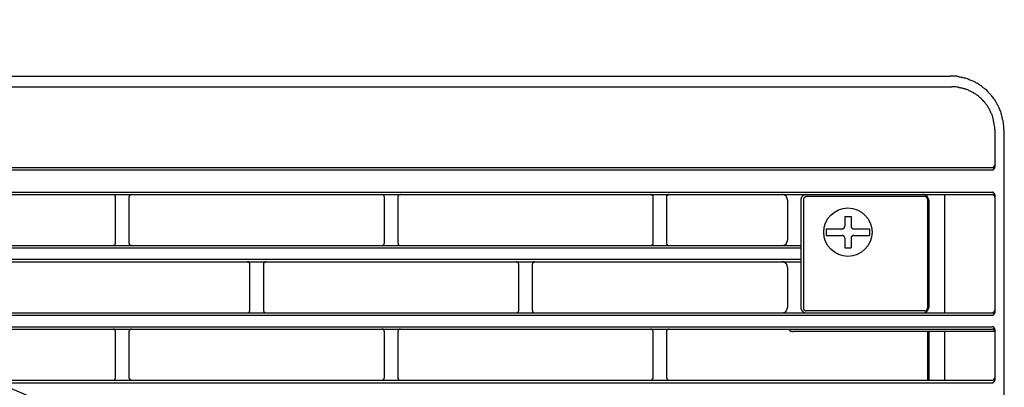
# Model space of a CAD drawing. Header units: millimetres. Extents: x 39871 to 53385, y 51832 to 57813.
# Tile 42 of 88: x 48596 to 48669, y 52596 to 52623. Entities that reach past the tile are written whole.
import ezdxf
from ezdxf import colors
from ezdxf.entities.mleader import LeaderData, LeaderLine
from ezdxf.math import Vec2, Vec3

# ---------------------------------------------------------------- set-up
doc = ezdxf.new("R2010")
doc.units = ezdxf.units.MM
doc.layers.add('AQUAREA', color=7, linetype='Continuous')
doc.layers.add('IS_KAN_OPIS', color=7, linetype='Continuous', lineweight=30)
doc.styles.add('ARIAL', font='ARIALN.TTF')

# ---------------------------------------------------------------- blocks, each defined once
blk = doc.blocks.new('SPLIT')
at = {"layer": 'AQUAREA'}
for points in [[(24316.35, -979.25), (24869.92, -979.25)], [(24879.86, -989.12), (24879.86, -988.98), (24879.86, -988.77), (24879.86, -988.56), (24879.86, -988.35), (24879.79, -988.21), (24879.79, -988), (24879.79, -987.79), (24879.72, -987.65), (24879.72, -987.44), (24879.65, -987.23), (24879.65, -987.09), (24879.58, -986.88), (24879.58, -986.67), (24879.51, -986.53), (24879.44, -986.32), (24879.37, -986.11), (24879.37, -985.97), (24879.3, -985.76), (24879.23, -985.62), (24879.16, -985.41), (24879.09, -985.27), (24879.02, -985.06), (24878.95, -984.92), (24878.81, -984.71), (24878.74, -984.57), (24878.67, -984.43), (24878.6, -984.22), (24878.46, -984.08), (24878.39, -983.94), (24878.25, -983.73), (24878.18, -983.59), (24878.04, -983.45), (24877.97, -983.31), (24877.83, -983.1), (24877.69, -982.96), (24877.62, -982.82), (24877.48, -982.68), (24877.34, -982.54), (24877.2, -982.4), (24877.06, -982.26), (24876.99, -982.12), (24876.85, -981.98), (24876.71, -981.84), (24876.57, -981.7), (24876.43, -981.63), (24876.29, -981.49), (24876.08, -981.35), (24875.94, -981.28), (24875.8, -981.14), (24875.66, -981), (24875.52, -980.93), (24875.31, -980.79), (24875.17, -980.72), (24875.03, -980.58), (24874.82, -980.51), (24874.68, -980.44), (24874.54, -980.3), (24874.33, -980.23), (24874.19, -980.16), (24873.98, -980.09), (24873.84, -980.02), (24873.63, -979.95), (24873.49, -979.88), (24873.28, -979.81), (24873.14, -979.74), (24872.93, -979.67), (24872.79, -979.6), (24872.58, -979.6), (24872.37, -979.53), (24872.23, -979.46), (24872.02, -979.46), (24871.81, -979.39), (24871.67, -979.39), (24871.46, -979.32), (24871.25, -979.32), (24871.11, -979.25), (24870.9, -979.25), (24870.69, -979.25), (24870.48, -979.25), (24870.34, -979.25), (24870.13, -979.25), (24869.92, -979.25)], [(24316, -981.21), (24870.27, -981.21)], [(24878.18, -989.12), (24878.18, -988.98), (24878.18, -988.84), (24878.18, -988.7), (24878.18, -988.56), (24878.11, -988.35), (24878.11, -988.21), (24878.11, -988.07), (24878.11, -987.93), (24878.04, -987.79), (24878.04, -987.65), (24877.97, -987.51), (24877.97, -987.3), (24877.9, -987.16), (24877.9, -987.02), (24877.83, -986.88), (24877.83, -986.74), (24877.76, -986.6), (24877.69, -986.46), (24877.69, -986.32), (24877.62, -986.18), (24877.55, -986.04), (24877.48, -985.9), (24877.41, -985.76), (24877.34, -985.62), (24877.27, -985.48), (24877.2, -985.34), (24877.13, -985.2), (24877.06, -985.06), (24876.99, -984.92), (24876.92, -984.85), (24876.85, -984.71), (24876.71, -984.57), (24876.64, -984.43), (24876.57, -984.36), (24876.43, -984.22), (24876.36, -984.08), (24876.29, -983.94), (24876.15, -983.87), (24876.08, -983.73), (24875.94, -983.66), (24875.87, -983.52), (24875.73, -983.45), (24875.66, -983.31), (24875.52, -983.24), (24875.38, -983.1), (24875.31, -983.03), (24875.17, -982.89), (24875.03, -982.82), (24874.96, -982.75), (24874.82, -982.68), (24874.68, -982.54), (24874.54, -982.47), (24874.4, -982.4), (24874.33, -982.33), (24874.19, -982.26), (24874.05, -982.19), (24873.91, -982.12), (24873.77, -982.05), (24873.63, -981.98), (24873.49, -981.91), (24873.35, -981.84), (24873.21, -981.77), (24873.07, -981.7), (24872.93, -981.7), (24872.79, -981.63), (24872.65, -981.56), (24872.51, -981.56), (24872.37, -981.49), (24872.23, -981.42), (24872.02, -981.42), (24871.88, -981.35), (24871.74, -981.35), (24871.6, -981.35), (24871.46, -981.28), (24871.32, -981.28), (24871.18, -981.28), (24870.97, -981.21), (24870.83, -981.21), (24870.69, -981.21), (24870.55, -981.21), (24870.41, -981.21), (24870.27, -981.21)], [(24878.18, -989.12), (24878.18, -995.98)], [(24879.86, -989.12), (24879.86, -1542.75)], [(24877.69, -996.05), (24877.69, -996.05), (24877.76, -996.05), (24877.83, -996.05), (24877.9, -996.05), (24877.97, -995.98), (24878.04, -995.98), (24878.04, -995.91), (24878.11, -995.91), (24878.11, -995.84), (24878.11, -995.77), (24878.18, -995.77), (24878.18, -995.7), (24878.18, -995.63), (24878.18, -995.56)], [(24877.69, -996.47), (24877.69, -996.47), (24877.76, -996.47), (24877.83, -996.47), (24877.9, -996.47), (24877.97, -996.4), (24878.04, -996.4), (24878.04, -996.33), (24878.11, -996.33), (24878.11, -996.26), (24878.11, -996.19), (24878.18, -996.19), (24878.18, -996.12), (24878.18, -996.05), (24878.18, -995.98)], [(24308.59, -996.05), (24877.69, -996.05)], [(24308.59, -996.47), (24877.69, -996.47)], [(24879.86, -996.05), (24879.86, -1001.02)], [(24308.59, -1000.6), (24877.69, -1000.6)], [(24308.59, -1001.02), (24877.69, -1001.02)], [(24715.92, -1001.51), (24715.92, -1001.51), (24715.92, -1001.44), (24715.92, -1001.37), (24715.85, -1001.37), (24715.85, -1001.3), (24715.85, -1001.23), (24715.78, -1001.23), (24715.78, -1001.16), (24715.71, -1001.16), (24715.71, -1001.09), (24715.64, -1001.09), (24715.57, -1001.09), (24715.5, -1001.09), (24715.5, -1001.02), (24715.43, -1001.02)], [(24718.86, -1001.02), (24718.86, -1001.02), (24718.79, -1001.02), (24718.79, -1001.09), (24718.72, -1001.09), (24718.65, -1001.09), (24718.65, -1001.16), (24718.58, -1001.16), (24718.51, -1001.16), (24718.51, -1001.23), (24718.51, -1001.3), (24718.44, -1001.3), (24718.44, -1001.37), (24718.44, -1001.44), (24718.37, -1001.44), (24718.37, -1001.51)], [(24765.55, -1001.51), (24765.55, -1001.51), (24765.55, -1001.44), (24765.48, -1001.44), (24765.48, -1001.37), (24765.48, -1001.3), (24765.41, -1001.3), (24765.41, -1001.23), (24765.41, -1001.16), (24765.34, -1001.16), (24765.27, -1001.16), (24765.27, -1001.09), (24765.2, -1001.09), (24765.13, -1001.09), (24765.13, -1001.02), (24765.06, -1001.02)], [(24768.49, -1001.02), (24768.49, -1001.02), (24768.42, -1001.02), (24768.42, -1001.09), (24768.35, -1001.09), (24768.28, -1001.09), (24768.21, -1001.09), (24768.21, -1001.16), (24768.14, -1001.16), (24768.14, -1001.23), (24768.07, -1001.23), (24768.07, -1001.3), (24768.07, -1001.37), (24768, -1001.37), (24768, -1001.44), (24768, -1001.51)], [(24815.11, -1001.51), (24815.11, -1001.51), (24815.11, -1001.44), (24815.11, -1001.37), (24815.11, -1001.3), (24815.04, -1001.3), (24815.04, -1001.23), (24814.97, -1001.23), (24814.97, -1001.16), (24814.9, -1001.16), (24814.9, -1001.09), (24814.83, -1001.09), (24814.76, -1001.09), (24814.76, -1001.02), (24814.69, -1001.02), (24814.62, -1001.02)], [(24818.12, -1001.02), (24818.12, -1001.02), (24818.05, -1001.02), (24817.98, -1001.02), (24817.98, -1001.09), (24817.91, -1001.09), (24817.84, -1001.09), (24817.84, -1001.16), (24817.77, -1001.16), (24817.77, -1001.23), (24817.7, -1001.23), (24817.7, -1001.3), (24817.63, -1001.3), (24817.63, -1001.37), (24817.63, -1001.44), (24817.63, -1001.51)], [(24839.96, -1002.07), (24839.96, -1002), (24839.96, -1001.93), (24839.89, -1001.93), (24839.89, -1001.86), (24839.89, -1001.79), (24839.89, -1001.72), (24839.89, -1001.65), (24839.82, -1001.65), (24839.82, -1001.58), (24839.82, -1001.51), (24839.75, -1001.51), (24839.75, -1001.44), (24839.68, -1001.37), (24839.61, -1001.3), (24839.54, -1001.3), (24839.54, -1001.23), (24839.47, -1001.23), (24839.47, -1001.16), (24839.4, -1001.16), (24839.33, -1001.16), (24839.33, -1001.09), (24839.26, -1001.09), (24839.19, -1001.09), (24839.12, -1001.09), (24839.05, -1001.02), (24838.98, -1001.02), (24838.91, -1001.02)], [(24843.39, -1001.02), (24843.39, -1001.02), (24843.32, -1001.02), (24843.25, -1001.02), (24843.25, -1001.09), (24843.18, -1001.09), (24843.11, -1001.09), (24843.04, -1001.09), (24842.97, -1001.16), (24842.9, -1001.16), (24842.9, -1001.23), (24842.83, -1001.23), (24842.76, -1001.23), (24842.76, -1001.3), (24842.69, -1001.3), (24842.69, -1001.37), (24842.62, -1001.37), (24842.62, -1001.44), (24842.55, -1001.51), (24842.55, -1001.58), (24842.48, -1001.58), (24842.48, -1001.65), (24842.48, -1001.72), (24842.48, -1001.79), (24842.41, -1001.79), (24842.41, -1001.86), (24842.41, -1001.93), (24842.41, -1002), (24842.41, -1002.07)], [(24843.39, -1001.44), (24843.39, -1001.44), (24843.32, -1001.44), (24843.25, -1001.44), (24843.18, -1001.44), (24843.18, -1001.51), (24843.11, -1001.51), (24843.11, -1001.58), (24843.04, -1001.58), (24843.04, -1001.65), (24842.97, -1001.65), (24842.97, -1001.72), (24842.97, -1001.79), (24842.9, -1001.79), (24842.9, -1001.86), (24842.9, -1001.93)], [(24865.3, -1001.44), (24843.39, -1001.44)], [(24866, -1002.07), (24866, -1002), (24866, -1001.93), (24865.93, -1001.86), (24865.93, -1001.79), (24865.93, -1001.72), (24865.93, -1001.65), (24865.86, -1001.65), (24865.86, -1001.58), (24865.86, -1001.51), (24865.79, -1001.51), (24865.79, -1001.44), (24865.72, -1001.37), (24865.65, -1001.3), (24865.58, -1001.3), (24865.58, -1001.23), (24865.51, -1001.23), (24865.51, -1001.16), (24865.44, -1001.16), (24865.37, -1001.16), (24865.37, -1001.09), (24865.3, -1001.09), (24865.23, -1001.09), (24865.16, -1001.09), (24865.09, -1001.02), (24865.02, -1001.02), (24864.95, -1001.02)], [(24865.79, -1001.93), (24865.79, -1001.93), (24865.79, -1001.86), (24865.79, -1001.79), (24865.72, -1001.79), (24865.72, -1001.72), (24865.72, -1001.65), (24865.65, -1001.65), (24865.65, -1001.58), (24865.58, -1001.58), (24865.58, -1001.51), (24865.51, -1001.51), (24865.51, -1001.44), (24865.44, -1001.44), (24865.37, -1001.44), (24865.3, -1001.44)], [(24868.94, -1001.02), (24868.94, -1022.86)], [(24878.18, -1001.09), (24878.18, -1001.09), (24878.18, -1001.02), (24878.18, -1000.95), (24878.11, -1000.95), (24878.11, -1000.88), (24878.11, -1000.81), (24878.04, -1000.81), (24878.04, -1000.74), (24877.97, -1000.74), (24877.97, -1000.67), (24877.9, -1000.67), (24877.83, -1000.67), (24877.76, -1000.6), (24877.69, -1000.6)], [(24878.18, -1001.51), (24878.18, -1001.51), (24878.18, -1001.44), (24878.18, -1001.37), (24878.11, -1001.37), (24878.11, -1001.3), (24878.11, -1001.23), (24878.04, -1001.23), (24878.04, -1001.16), (24877.97, -1001.16), (24877.97, -1001.09), (24877.9, -1001.09), (24877.83, -1001.09), (24877.76, -1001.02), (24877.69, -1001.02)], [(24878.18, -1001.09), (24878.18, -1022.79)], [(24715.92, -1009.98), (24715.92, -1001.51)], [(24718.37, -1001.51), (24718.37, -1009.98)], [(24765.55, -1009.98), (24765.55, -1001.51)], [(24768, -1001.51), (24768, -1009.98)], [(24815.11, -1009.98), (24815.11, -1001.51)], [(24817.63, -1001.51), (24817.63, -1009.98)], [(24839.96, -1002.07), (24839.96, -1009.49)], [(24842.41, -1002.07), (24842.41, -1021.88)], [(24842.9, -1001.93), (24842.9, -1022.02)], [(24865.79, -1001.93), (24865.79, -1022.02)], [(24866, -1002.07), (24866, -1021.88)], [(24850.53, -1005.08), (24851.72, -1005.08)], [(24850.53, -1005.08), (24850.53, -1006.9)], [(24851.72, -1005.08), (24851.72, -1006.9)], [(24849.97, -1007.39), (24850.04, -1007.39), (24850.11, -1007.39), (24850.18, -1007.39), (24850.18, -1007.32), (24850.25, -1007.32), (24850.32, -1007.32), (24850.32, -1007.25), (24850.39, -1007.25), (24850.39, -1007.18), (24850.46, -1007.18), (24850.46, -1007.11), (24850.46, -1007.04), (24850.46, -1006.97), (24850.53, -1006.97), (24850.53, -1006.9)], [(24851.72, -1006.9), (24851.72, -1006.9), (24851.72, -1006.97), (24851.72, -1007.04), (24851.72, -1007.11), (24851.79, -1007.18), (24851.79, -1007.25), (24851.86, -1007.25), (24851.86, -1007.32), (24851.93, -1007.32), (24852, -1007.32), (24852, -1007.39), (24852.07, -1007.39), (24852.14, -1007.39), (24852.21, -1007.39)], [(24847.1, -1007.39), (24847.1, -1008.58)], [(24847.1, -1007.39), (24849.97, -1007.39)], [(24847.1, -1008.58), (24849.97, -1008.58)], [(24850.53, -1009.07), (24850.53, -1009.07), (24850.53, -1009), (24850.46, -1009), (24850.46, -1008.93), (24850.46, -1008.86), (24850.39, -1008.79), (24850.39, -1008.72), (24850.32, -1008.72), (24850.32, -1008.65), (24850.25, -1008.65), (24850.18, -1008.65), (24850.18, -1008.58), (24850.11, -1008.58), (24850.04, -1008.58), (24849.97, -1008.58)], [(24852.21, -1008.58), (24852.14, -1008.58), (24852.07, -1008.58), (24852, -1008.58), (24852, -1008.65), (24851.93, -1008.65), (24851.86, -1008.65), (24851.86, -1008.72), (24851.79, -1008.72), (24851.79, -1008.79), (24851.79, -1008.86), (24851.72, -1008.86), (24851.72, -1008.93), (24851.72, -1009), (24851.72, -1009.07)], [(24852.21, -1007.39), (24855.08, -1007.39)], [(24852.21, -1008.58), (24855.08, -1008.58)], [(24855.08, -1007.39), (24855.08, -1008.58)], [(24343.87, -1010.47), (24842.41, -1010.47)], [(24715.43, -1010.47), (24715.43, -1010.47), (24715.5, -1010.47), (24715.57, -1010.47), (24715.64, -1010.4), (24715.71, -1010.4), (24715.71, -1010.33), (24715.78, -1010.33), (24715.78, -1010.26), (24715.85, -1010.26), (24715.85, -1010.19), (24715.85, -1010.12), (24715.92, -1010.12), (24715.92, -1010.05), (24715.92, -1009.98)], [(24718.37, -1009.98), (24718.37, -1009.98), (24718.37, -1010.05), (24718.44, -1010.05), (24718.44, -1010.12), (24718.44, -1010.19), (24718.44, -1010.26), (24718.51, -1010.26), (24718.51, -1010.33), (24718.58, -1010.33), (24718.58, -1010.4), (24718.65, -1010.4), (24718.72, -1010.4), (24718.72, -1010.47), (24718.79, -1010.47), (24718.86, -1010.47)], [(24765.06, -1010.47), (24765.06, -1010.47), (24765.13, -1010.47), (24765.2, -1010.47), (24765.2, -1010.4), (24765.27, -1010.4), (24765.34, -1010.4), (24765.34, -1010.33), (24765.41, -1010.33), (24765.41, -1010.26), (24765.48, -1010.26), (24765.48, -1010.19), (24765.48, -1010.12), (24765.48, -1010.05), (24765.55, -1010.05), (24765.55, -1009.98)], [(24768, -1009.98), (24768, -1009.98), (24768, -1010.05), (24768, -1010.12), (24768.07, -1010.12), (24768.07, -1010.19), (24768.07, -1010.26), (24768.14, -1010.26), (24768.14, -1010.33), (24768.21, -1010.33), (24768.21, -1010.4), (24768.28, -1010.4), (24768.35, -1010.47), (24768.42, -1010.47), (24768.49, -1010.47)], [(24814.62, -1010.47), (24814.62, -1010.47), (24814.69, -1010.47), (24814.76, -1010.47), (24814.83, -1010.47), (24814.83, -1010.4), (24814.9, -1010.4), (24814.97, -1010.33), (24815.04, -1010.33), (24815.04, -1010.26), (24815.04, -1010.19), (24815.11, -1010.19), (24815.11, -1010.12), (24815.11, -1010.05), (24815.11, -1009.98)], [(24817.63, -1009.98), (24817.63, -1009.98), (24817.63, -1010.05), (24817.63, -1010.12), (24817.63, -1010.19), (24817.7, -1010.19), (24817.7, -1010.26), (24817.7, -1010.33), (24817.77, -1010.33), (24817.77, -1010.4), (24817.84, -1010.4), (24817.91, -1010.4), (24817.91, -1010.47), (24817.98, -1010.47), (24818.05, -1010.47), (24818.12, -1010.47)], [(24838.91, -1010.47), (24838.98, -1010.47), (24839.05, -1010.47), (24839.12, -1010.47), (24839.19, -1010.47), (24839.19, -1010.4), (24839.26, -1010.4), (24839.33, -1010.4), (24839.4, -1010.4), (24839.4, -1010.33), (24839.47, -1010.33), (24839.54, -1010.26), (24839.61, -1010.26), (24839.61, -1010.19), (24839.68, -1010.19), (24839.68, -1010.12), (24839.75, -1010.12), (24839.75, -1010.05), (24839.75, -1009.98), (24839.82, -1009.98), (24839.82, -1009.91), (24839.82, -1009.84), (24839.89, -1009.84), (24839.89, -1009.77), (24839.89, -1009.7), (24839.89, -1009.63), (24839.96, -1009.56), (24839.96, -1009.49)], [(24850.53, -1009.07), (24850.53, -1010.89)], [(24851.72, -1009.07), (24851.72, -1010.89)], [(24879.86, -1010.47), (24879.86, -1013.48)], [(24343.87, -1010.89), (24842.41, -1010.89)], [(24850.53, -1010.89), (24851.72, -1010.89)], [(24343.87, -1012.99), (24842.41, -1012.99)], [(24343.87, -1013.48), (24842.41, -1013.48)], [(24740.7, -1013.97), (24740.7, -1013.9), (24740.7, -1013.83), (24740.7, -1013.76), (24740.7, -1013.69), (24740.63, -1013.69), (24740.63, -1013.62), (24740.56, -1013.62), (24740.56, -1013.55), (24740.49, -1013.55), (24740.49, -1013.48), (24740.42, -1013.48), (24740.35, -1013.48), (24740.28, -1013.48), (24740.21, -1013.48)], [(24740.7, -1022.37), (24740.7, -1013.97)], [(24743.71, -1013.48), (24743.71, -1013.48), (24743.64, -1013.48), (24743.57, -1013.48), (24743.5, -1013.48), (24743.43, -1013.48), (24743.43, -1013.55), (24743.36, -1013.55), (24743.36, -1013.62), (24743.29, -1013.62), (24743.29, -1013.69), (24743.22, -1013.69), (24743.22, -1013.76), (24743.22, -1013.83), (24743.22, -1013.9), (24743.22, -1013.97)], [(24743.22, -1013.97), (24743.22, -1022.37)], [(24790.33, -1013.97), (24790.33, -1013.9), (24790.33, -1013.83), (24790.33, -1013.76), (24790.26, -1013.76), (24790.26, -1013.69), (24790.26, -1013.62), (24790.19, -1013.62), (24790.19, -1013.55), (24790.12, -1013.55), (24790.05, -1013.55), (24790.05, -1013.48), (24789.98, -1013.48), (24789.91, -1013.48), (24789.84, -1013.48)], [(24790.33, -1022.37), (24790.33, -1013.97)], [(24793.27, -1013.48), (24793.27, -1013.48), (24793.2, -1013.48), (24793.13, -1013.48), (24793.06, -1013.48), (24793.06, -1013.55), (24792.99, -1013.55), (24792.92, -1013.62), (24792.92, -1013.69), (24792.85, -1013.69), (24792.85, -1013.76), (24792.85, -1013.83), (24792.78, -1013.83), (24792.78, -1013.9), (24792.78, -1013.97)], [(24792.78, -1013.97), (24792.78, -1022.37)], [(24839.96, -1014.46), (24839.96, -1014.39), (24839.96, -1014.32), (24839.89, -1014.32), (24839.89, -1014.25), (24839.89, -1014.18), (24839.89, -1014.11), (24839.89, -1014.04), (24839.82, -1014.04), (24839.82, -1013.97), (24839.82, -1013.9), (24839.75, -1013.9), (24839.75, -1013.83), (24839.68, -1013.83), (24839.68, -1013.76), (24839.61, -1013.76), (24839.61, -1013.69), (24839.54, -1013.69), (24839.54, -1013.62), (24839.47, -1013.62), (24839.47, -1013.55), (24839.4, -1013.55), (24839.33, -1013.55), (24839.26, -1013.48), (24839.19, -1013.48), (24839.12, -1013.48), (24839.05, -1013.48), (24838.98, -1013.48), (24838.91, -1013.48)], [(24839.96, -1014.46), (24839.96, -1021.88)], [(24308.59, -1022.86), (24877.69, -1022.86)], [(24740.21, -1022.86), (24740.21, -1022.86), (24740.28, -1022.86), (24740.35, -1022.86), (24740.42, -1022.86), (24740.42, -1022.79), (24740.49, -1022.79), (24740.56, -1022.79), (24740.56, -1022.72), (24740.63, -1022.72), (24740.63, -1022.65), (24740.63, -1022.58), (24740.7, -1022.58), (24740.7, -1022.51), (24740.7, -1022.44), (24740.7, -1022.37)], [(24743.22, -1022.37), (24743.22, -1022.37), (24743.22, -1022.44), (24743.22, -1022.51), (24743.22, -1022.58), (24743.29, -1022.58), (24743.29, -1022.65), (24743.29, -1022.72), (24743.36, -1022.72), (24743.36, -1022.79), (24743.43, -1022.79), (24743.5, -1022.79), (24743.5, -1022.86), (24743.57, -1022.86), (24743.64, -1022.86), (24743.71, -1022.86)], [(24789.84, -1022.86), (24789.84, -1022.86), (24789.91, -1022.86), (24789.98, -1022.86), (24790.05, -1022.86), (24790.05, -1022.79), (24790.12, -1022.79), (24790.12, -1022.72), (24790.19, -1022.72), (24790.19, -1022.65), (24790.26, -1022.65), (24790.26, -1022.58), (24790.33, -1022.51), (24790.33, -1022.44), (24790.33, -1022.37)], [(24792.78, -1022.37), (24792.78, -1022.37), (24792.78, -1022.44), (24792.85, -1022.44), (24792.85, -1022.51), (24792.85, -1022.58), (24792.85, -1022.65), (24792.92, -1022.65), (24792.92, -1022.72), (24792.99, -1022.72), (24792.99, -1022.79), (24793.06, -1022.79), (24793.13, -1022.86), (24793.2, -1022.86), (24793.27, -1022.86)], [(24838.91, -1022.86), (24838.98, -1022.86), (24839.05, -1022.86), (24839.12, -1022.86), (24839.19, -1022.86), (24839.26, -1022.79), (24839.33, -1022.79), (24839.4, -1022.79), (24839.4, -1022.72), (24839.47, -1022.72), (24839.54, -1022.72), (24839.54, -1022.65), (24839.61, -1022.65), (24839.61, -1022.58), (24839.68, -1022.58), (24839.68, -1022.51), (24839.75, -1022.51), (24839.75, -1022.44), (24839.75, -1022.37), (24839.82, -1022.37), (24839.82, -1022.3), (24839.89, -1022.23), (24839.89, -1022.16), (24839.89, -1022.09), (24839.89, -1022.02), (24839.96, -1022.02), (24839.96, -1021.95), (24839.96, -1021.88)], [(24842.41, -1021.88), (24842.41, -1021.88), (24842.41, -1021.95), (24842.41, -1022.02), (24842.41, -1022.09), (24842.48, -1022.16), (24842.48, -1022.23), (24842.48, -1022.3), (24842.55, -1022.3), (24842.55, -1022.37), (24842.55, -1022.44), (24842.62, -1022.44), (24842.62, -1022.51), (24842.69, -1022.51), (24842.69, -1022.58), (24842.76, -1022.58), (24842.76, -1022.65), (24842.83, -1022.65), (24842.83, -1022.72), (24842.9, -1022.72), (24842.97, -1022.79), (24843.04, -1022.79), (24843.11, -1022.79), (24843.11, -1022.86), (24843.18, -1022.86), (24843.25, -1022.86), (24843.32, -1022.86), (24843.39, -1022.86)], [(24842.9, -1022.02), (24842.9, -1022.02), (24842.9, -1022.09), (24842.9, -1022.16), (24842.97, -1022.16), (24842.97, -1022.23), (24842.97, -1022.3), (24843.04, -1022.3), (24843.04, -1022.37), (24843.11, -1022.37), (24843.11, -1022.44), (24843.18, -1022.44), (24843.25, -1022.44), (24843.25, -1022.51), (24843.32, -1022.51), (24843.39, -1022.51)], [(24865.3, -1022.51), (24843.39, -1022.51)], [(24864.95, -1022.86), (24865.02, -1022.86), (24865.09, -1022.86), (24865.16, -1022.86), (24865.23, -1022.86), (24865.3, -1022.79), (24865.37, -1022.79), (24865.44, -1022.79), (24865.44, -1022.72), (24865.51, -1022.72), (24865.58, -1022.72), (24865.58, -1022.65), (24865.65, -1022.65), (24865.65, -1022.58), (24865.72, -1022.58), (24865.72, -1022.51), (24865.79, -1022.51), (24865.79, -1022.44), (24865.86, -1022.37), (24865.86, -1022.3), (24865.93, -1022.3), (24865.93, -1022.23), (24865.93, -1022.16), (24865.93, -1022.09), (24865.93, -1022.02), (24866, -1022.02), (24866, -1021.95), (24866, -1021.88)], [(24865.3, -1022.51), (24865.3, -1022.51), (24865.37, -1022.51), (24865.44, -1022.51), (24865.44, -1022.44), (24865.51, -1022.44), (24865.58, -1022.44), (24865.58, -1022.37), (24865.65, -1022.37), (24865.65, -1022.3), (24865.72, -1022.3), (24865.72, -1022.23), (24865.72, -1022.16), (24865.72, -1022.09), (24865.79, -1022.09), (24865.79, -1022.02)], [(24877.69, -1022.86), (24877.69, -1022.86), (24877.76, -1022.86), (24877.83, -1022.86), (24877.9, -1022.86), (24877.9, -1022.79), (24877.97, -1022.79), (24877.97, -1022.72), (24878.04, -1022.72), (24878.04, -1022.65), (24878.11, -1022.65), (24878.11, -1022.58), (24878.18, -1022.58), (24878.18, -1022.51), (24878.18, -1022.44), (24878.18, -1022.37)], [(24877.69, -1023.28), (24877.69, -1023.28), (24877.76, -1023.28), (24877.83, -1023.28), (24877.9, -1023.28), (24877.9, -1023.21), (24877.97, -1023.21), (24877.97, -1023.14), (24878.04, -1023.14), (24878.04, -1023.07), (24878.11, -1023.07), (24878.11, -1023), (24878.18, -1023), (24878.18, -1022.93), (24878.18, -1022.86), (24878.18, -1022.79)], [(24308.59, -1023.28), (24877.69, -1023.28)], [(24308.59, -1025.45), (24877.69, -1025.45)], [(24308.59, -1025.87), (24877.69, -1025.87)], [(24715.92, -1026.36), (24715.92, -1026.36), (24715.92, -1026.29), (24715.92, -1026.22), (24715.92, -1026.15), (24715.85, -1026.15), (24715.85, -1026.08), (24715.78, -1026.01), (24715.78, -1025.94), (24715.71, -1025.94), (24715.64, -1025.94), (24715.64, -1025.87), (24715.57, -1025.87), (24715.5, -1025.87), (24715.43, -1025.87)], [(24715.92, -1034.76), (24715.92, -1026.36)], [(24718.86, -1025.87), (24718.86, -1025.87), (24718.79, -1025.87), (24718.72, -1025.87), (24718.65, -1025.87), (24718.65, -1025.94), (24718.58, -1025.94), (24718.58, -1026.01), (24718.51, -1026.01), (24718.51, -1026.08), (24718.44, -1026.08), (24718.44, -1026.15), (24718.44, -1026.22), (24718.37, -1026.29), (24718.37, -1026.36)], [(24718.37, -1026.36), (24718.37, -1034.76)], [(24765.55, -1026.36), (24765.55, -1026.36), (24765.55, -1026.29), (24765.48, -1026.22), (24765.48, -1026.15), (24765.48, -1026.08), (24765.41, -1026.08), (24765.41, -1026.01), (24765.34, -1026.01), (24765.34, -1025.94), (24765.27, -1025.94), (24765.27, -1025.87), (24765.2, -1025.87), (24765.13, -1025.87), (24765.06, -1025.87)], [(24765.55, -1034.76), (24765.55, -1026.36)], [(24768.49, -1025.87), (24768.49, -1025.87), (24768.42, -1025.87), (24768.35, -1025.87), (24768.28, -1025.87), (24768.28, -1025.94), (24768.21, -1025.94), (24768.14, -1025.94), (24768.14, -1026.01), (24768.07, -1026.01), (24768.07, -1026.08), (24768.07, -1026.15), (24768, -1026.15), (24768, -1026.22), (24768, -1026.29), (24768, -1026.36)], [(24768, -1026.36), (24768, -1034.76)], [(24815.11, -1026.36), (24815.11, -1026.36), (24815.11, -1026.29), (24815.11, -1026.22), (24815.11, -1026.15), (24815.04, -1026.08), (24815.04, -1026.01), (24814.97, -1026.01), (24814.97, -1025.94), (24814.9, -1025.94), (24814.83, -1025.87), (24814.76, -1025.87), (24814.69, -1025.87), (24814.62, -1025.87)], [(24815.11, -1034.76), (24815.11, -1026.36)], [(24818.12, -1025.87), (24818.12, -1025.87), (24818.05, -1025.87), (24817.98, -1025.87), (24817.91, -1025.87), (24817.84, -1025.94), (24817.77, -1025.94), (24817.77, -1026.01), (24817.7, -1026.01), (24817.7, -1026.08), (24817.63, -1026.08), (24817.63, -1026.15), (24817.63, -1026.22), (24817.63, -1026.29), (24817.63, -1026.36)], [(24817.63, -1026.36), (24817.63, -1034.76)], [(24840.1, -1025.87), (24840.1, -1025.87), (24840.17, -1025.87), (24840.17, -1025.94), (24840.24, -1025.94), (24840.24, -1026.01), (24840.31, -1026.01), (24840.31, -1026.08), (24840.38, -1026.08), (24840.38, -1026.15), (24840.45, -1026.15), (24840.52, -1026.15), (24840.52, -1026.22), (24840.59, -1026.22), (24840.66, -1026.22), (24840.73, -1026.22), (24840.73, -1026.29), (24840.8, -1026.29), (24840.87, -1026.29), (24840.94, -1026.29)], [(24878.18, -1026.29), (24840.94, -1026.29)], [(24865.79, -1026.29), (24865.79, -1035.25)], [(24866, -1026.29), (24866, -1035.25)], [(24868.94, -1026.29), (24868.94, -1035.25)], [(24878.18, -1025.94), (24878.18, -1025.94), (24878.18, -1025.87), (24878.18, -1025.8), (24878.18, -1025.73), (24878.11, -1025.73), (24878.11, -1025.66), (24878.11, -1025.59), (24878.04, -1025.59), (24878.04, -1025.52), (24877.97, -1025.52), (24877.9, -1025.52), (24877.9, -1025.45), (24877.83, -1025.45), (24877.76, -1025.45), (24877.69, -1025.45)], [(24878.18, -1026.36), (24878.18, -1026.36), (24878.18, -1026.29), (24878.18, -1026.22), (24878.18, -1026.15), (24878.11, -1026.15), (24878.11, -1026.08), (24878.11, -1026.01), (24878.04, -1026.01), (24878.04, -1025.94), (24877.97, -1025.94), (24877.9, -1025.94), (24877.9, -1025.87), (24877.83, -1025.87), (24877.76, -1025.87), (24877.69, -1025.87)], [(24878.18, -1025.94), (24878.18, -1035.25)], [(24308.59, -1035.25), (24877.69, -1035.25)], [(24308.59, -1035.74), (24877.69, -1035.74)], [(24715.43, -1035.25), (24715.43, -1035.25), (24715.5, -1035.25), (24715.57, -1035.25), (24715.64, -1035.25), (24715.64, -1035.18), (24715.71, -1035.18), (24715.78, -1035.18), (24715.78, -1035.11), (24715.85, -1035.04), (24715.85, -1034.97), (24715.92, -1034.97), (24715.92, -1034.9), (24715.92, -1034.83), (24715.92, -1034.76)], [(24718.37, -1034.76), (24718.37, -1034.76), (24718.37, -1034.83), (24718.44, -1034.9), (24718.44, -1034.97), (24718.44, -1035.04), (24718.51, -1035.04), (24718.51, -1035.11), (24718.58, -1035.11), (24718.58, -1035.18), (24718.65, -1035.18), (24718.65, -1035.25), (24718.72, -1035.25), (24718.79, -1035.25), (24718.86, -1035.25)], [(24765.06, -1035.25), (24765.06, -1035.25), (24765.13, -1035.25), (24765.2, -1035.25), (24765.27, -1035.25), (24765.27, -1035.18), (24765.34, -1035.18), (24765.34, -1035.11), (24765.41, -1035.11), (24765.41, -1035.04), (24765.48, -1035.04), (24765.48, -1034.97), (24765.48, -1034.9), (24765.55, -1034.83), (24765.55, -1034.76)], [(24768, -1034.76), (24768, -1034.76), (24768, -1034.83), (24768, -1034.9), (24768, -1034.97), (24768.07, -1034.97), (24768.07, -1035.04), (24768.07, -1035.11), (24768.14, -1035.11), (24768.14, -1035.18), (24768.21, -1035.18), (24768.28, -1035.18), (24768.28, -1035.25), (24768.35, -1035.25), (24768.42, -1035.25), (24768.49, -1035.25)], [(24814.62, -1035.25), (24814.62, -1035.25), (24814.69, -1035.25), (24814.76, -1035.25), (24814.83, -1035.25), (24814.9, -1035.18), (24814.97, -1035.18), (24814.97, -1035.11), (24815.04, -1035.11), (24815.04, -1035.04), (24815.04, -1034.97), (24815.11, -1034.97), (24815.11, -1034.9), (24815.11, -1034.83), (24815.11, -1034.76)], [(24817.63, -1034.76), (24817.63, -1034.76), (24817.63, -1034.83), (24817.63, -1034.9), (24817.63, -1034.97), (24817.7, -1035.04), (24817.7, -1035.11), (24817.77, -1035.11), (24817.77, -1035.18), (24817.84, -1035.18), (24817.91, -1035.25), (24817.98, -1035.25), (24818.05, -1035.25), (24818.12, -1035.25)], [(24877.69, -1035.25), (24877.69, -1035.25), (24877.76, -1035.25), (24877.83, -1035.25), (24877.9, -1035.25), (24877.9, -1035.18), (24877.97, -1035.18), (24878.04, -1035.18), (24878.04, -1035.11), (24878.11, -1035.11), (24878.11, -1035.04), (24878.11, -1034.97), (24878.18, -1034.97), (24878.18, -1034.9), (24878.18, -1034.83), (24878.18, -1034.76)], [(24877.69, -1035.74), (24877.69, -1035.74), (24877.76, -1035.74), (24877.83, -1035.74), (24877.9, -1035.74), (24877.9, -1035.67), (24877.97, -1035.67), (24878.04, -1035.6), (24878.11, -1035.53), (24878.11, -1035.46), (24878.18, -1035.46), (24878.18, -1035.39), (24878.18, -1035.32), (24878.18, -1035.25)]]:
    blk.add_lwpolyline(points, dxfattribs=at)
for points in [[(24855.55, -1007.99), (24855.55, -1005.53), (24853.55, -1003.53), (24851.09, -1003.53), (24848.62, -1003.53), (24846.62, -1005.53), (24846.62, -1007.99), (24846.62, -1010.46), (24848.62, -1012.46), (24851.09, -1012.46), (24853.55, -1012.46), (24855.55, -1010.46), (24855.55, -1007.99)], [(24849.6, -1265.94), (24849.6, -1128.96), (24738.55, -1017.91), (24601.57, -1017.91), (24464.58, -1017.91), (24353.54, -1128.96), (24353.54, -1265.94), (24353.54, -1402.93), (24464.58, -1513.97), (24601.57, -1513.97), (24738.55, -1513.97), (24849.6, -1402.93), (24849.6, -1265.94)]]:
    blk.add_open_spline(points, degree=3, knots=[0, 0, 0, 0, 1, 1, 1, 2, 2, 2, 3, 3, 3, 4, 4, 4, 4], dxfattribs=at)
blk = doc.blocks.new('_None')

msp = doc.modelspace()

# ---------------------------------------------------------------- block references
at = {"lineweight": 13, "xscale": 0.4, "yscale": 0.4, "zscale": 0.4}
msp.add_blockref('SPLIT', (38716.626, 53010.774), dxfattribs=at)

# ---------------------------------------------------------------- leaders
at = {"layer": 'IS_KAN_OPIS', "color": 212}
ml = msp.add_multileader_mtext('Standard', dxfattribs=at)
ml.set_content('\\pxql;{\\C256;Układ pompowy - \\A1;obieg ogrzewania\\Pgrzejnikowego 55/45%%DC; 35kPa; 11,3kW; 917,53kg/h\\P\\C1;Pompa  1~230V; 0,2kW}', color=212, style='ARIAL')
ml.set_leader_properties(color=212)
ml.set_arrow_properties(name='NONE')
ml.build(insert=Vec2(0, 0))
ml.multileader.update_dxf_attribs({"text_left_attachment_type": 6, "text_right_attachment_type": 6, "dogleg_length": 5, "arrow_head_size": 3})
ctx = ml.context
ctx.base_point, ctx.char_height, ctx.arrow_head_size, ctx.landing_gap_size, ctx.plane_origin = Vec3(45306.642, 52379.527), 30, 3, 1, Vec3(43632.71, 52295.388)
ctx.left_attachment, ctx.right_attachment = 6, 6
notes = []
notes.append((ctx, [(0, (1, 1, 0), (45301.642, 52379.527), (1, 0), 5, [(0, [(45125.376, 52771.048)], 0, [])])]))
ctx.mtext.insert, ctx.mtext.width, ctx.mtext.flow_direction = Vec3(45307.642, 52417.856), 8077.03979, 5
for ctx, leaders in notes:
    for number, flags, end, landing, length, lines in leaders:
        leader = LeaderData()
        leader.index, (leader.has_last_leader_line, leader.has_dogleg_vector, leader.attachment_direction) = number, flags
        leader.last_leader_point, leader.dogleg_vector, leader.dogleg_length = Vec3(end), Vec3(landing), length
        for number, points, colour, breaks in lines:
            line = LeaderLine()
            line.index, line.vertices, line.color, line.breaks = number, Vec3.list(points), colors.encode_raw_color(colour), breaks
            leader.lines.append(line)
        ctx.leaders.append(leader)

doc.saveas('drawing.dxf')
